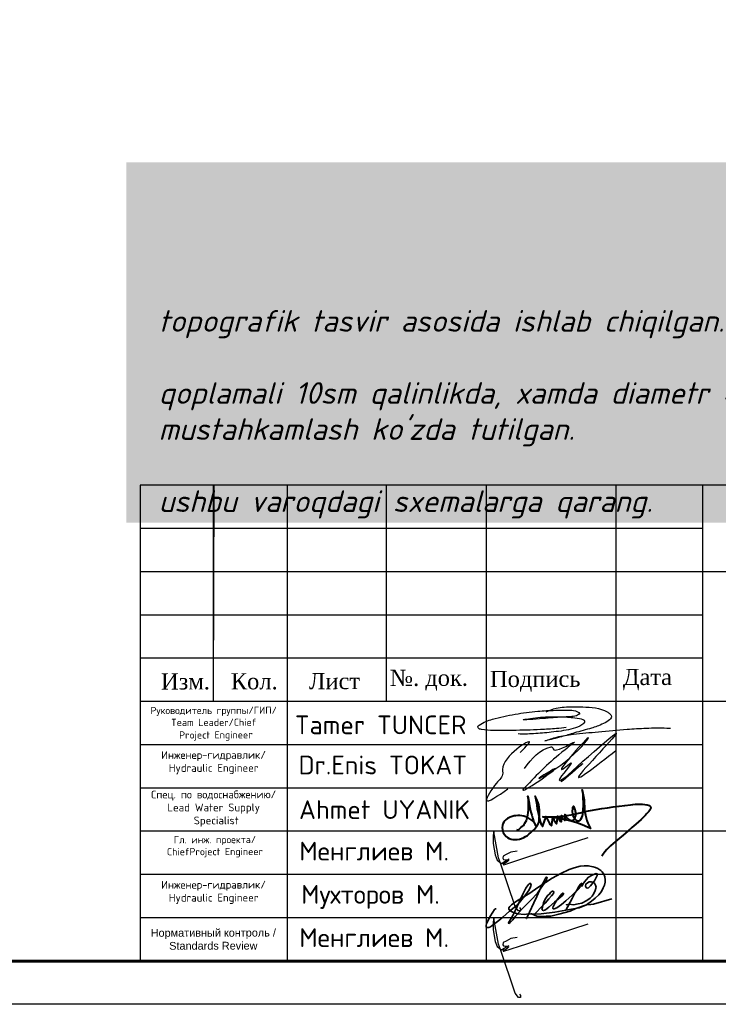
# Model space of a CAD drawing. Header units: inches. Extents: x 656 to 1264, y 0 to 424.
# Tile 5 of 15: x 1048 to 1129, y 0 to 113. Entities that reach past the tile are written whole.
import ezdxf
from ezdxf.enums import TextEntityAlignment as Align

# ---------------------------------------------------------------- set-up
doc = ezdxf.new("R2010")
doc.units = ezdxf.units.IN
doc.header["$MEASUREMENT"] = 0
for name, color, linetype, lineweight in [('0_Ном._пера__7', 7, 'Continuous', 60), ('A-PENCERE', 12, 'Continuous', 20), ('ANTET', 7, 'Continuous', 15), ('cam', 154, 'Continuous', 25), ('KOT', 250, 'Continuous', 18)]:
    doc.layers.add(name, color=color, linetype=linetype, lineweight=lineweight)
doc.layers.add('НВК_сервис', color=7, linetype='Continuous')
doc.styles.add('GOST_R', font='isocpeur.ttf', dxfattribs={"oblique": 15})
doc.styles.get("Standard").update_dxf_attribs({"font": 'arial.ttf'})
doc.styles.add('TimesCr', font='times.ttf')
doc.styles.add('ViTEXT', font='isocpeur.ttf')

# ---------------------------------------------------------------- blocks, each defined once
blk = doc.blocks.new('*U26')
at = {"color": 0, "ltscale": 25}
blk.add_lwpolyline([(-59400, 42000), (0, 42000), (0, 0), (-59400, 0)], close=True, dxfattribs=at)
at = {"color": 0, "lineweight": 60, "ltscale": 25}
blk.add_lwpolyline([(-57400, 41500), (-500, 41500), (-500, 500), (-57400, 500)], close=True, dxfattribs=at)
blk = doc.blocks.new('A$Cb6e3b2d1')
at = {"color": 172, "lineweight": -3}
for points in [[(9.42, 3.46), (13.25, 6.58), (13.32, 6.59), (13.67, 6.14), (14.02, 6.12), (16.66, 7.26), (15.28, 6.15), (9.77, 1), (9.25, 0.43), (13.86, 3.44), (11.71, 2.18), (15.99, 4.97), (18.6, 7.87), (14.99, 3.39), (16.14, 4.24), (14.42, 1.78), (17.85, 4.17), (14.99, 1.72), (22.66, 8.52), (17.24, 2.25), (22.59, 6.03)], [(8.8, 5.75), (10.13, 7.23), (6.25, 3.31), (6.27, 2.75), (5.38, 1.31), (3.95, -1.17), (7.01, 0.5)]]:
    blk.add_spline(points, degree=3, dxfattribs=at)
blk = doc.blocks.new('ahm')
at = {"layer": 'KOT', "color": 0, "lineweight": 40}
for points in [[(-30.891, 684.39), (-30.882, 684.47), (-30.882, 684.503), (-30.872, 684.476), (-30.866, 684.463), (-30.857, 684.45), (-30.845, 684.434), (-30.832, 684.418, 0.597033), (-30.817, 684.42), (-30.816, 684.44), (-30.816, 684.456), (-30.816, 684.485), (-30.817, 684.508), (-30.818, 684.514), (-30.809, 684.492), (-30.8, 684.476), (-30.789, 684.458), (-30.782, 684.45, 0.009614), (-30.769, 684.437, 0.818111), (-30.761, 684.442), (-30.76, 684.475), (-30.76, 684.498), (-30.761, 684.523), (-30.762, 684.53), (-30.748, 684.503), (-30.74, 684.492), (-30.73, 684.479), (-30.722, 684.469), (-30.713, 684.462), (-30.696, 684.448, 0.440313), (-30.607, 684.461, 0.202241), (-30.587, 684.565, 0.021645), (-30.601, 684.621, -0.063307), (-30.611, 684.654, 0.796723), (-30.639, 684.648, 0.029794), (-30.644, 684.572, 0.154488), (-30.604, 684.466, 0.028745), (-30.582, 684.438, 0.497495), (-30.506, 684.457, 0.153338), (-30.469, 684.568), (-30.466, 684.623, 0.025787), (-30.465, 684.78, 0.017451), (-30.473, 684.885, 0.070147), (-30.485, 684.93), (-30.472, 684.875, -0.055645), (-30.447, 684.662, 0.131674), (-30.347, 684.304), (-30.397, 684.327, 0.101608), (-31.121, 684.493), (-31.045, 684.493, 0.075714), (-30.441, 684.581, -0.015793), (-29.703, 684.689, -0.115625), (-29.395, 684.676, -0.471072), (-29.391, 684.6, -0.028714), (-29.53, 684.449), (-29.614, 684.374), (-29.679, 684.319), (-29.747, 684.264), (-29.822, 684.197), (-29.914, 684.12), (-29.984, 684.063), (-30.023, 684.026), (-30.055, 683.996), (-30.084, 683.963), (-30.117, 683.925), (-30.156, 683.871), (-30.163, 683.855)], [(-31.543, 684.287, 0.357556), (-31.508, 684.29), (-31.473, 684.319), (-31.434, 684.353), (-31.419, 684.37), (-31.408, 684.391), (-31.386, 684.436), (-31.373, 684.475), (-31.364, 684.52), (-31.357, 684.561), (-31.354, 684.599), (-31.351, 684.635), (-31.351, 684.67), (-31.351, 684.711, 0.03743), (-31.36, 684.829), (-31.343, 684.713), (-31.335, 684.669), (-31.325, 684.619), (-31.313, 684.57), (-31.298, 684.52), (-31.284, 684.475), (-31.271, 684.43, 0.076982), (-31.229, 684.34), (-31.211, 684.358, 0.226361), (-31.18, 684.452), (-31.174, 684.531, 0.155576), (-31.245, 684.827), (-31.231, 684.771), (-31.223, 684.721), (-31.217, 684.676), (-31.21, 684.63), (-31.204, 684.599), (-31.196, 684.561), (-31.185, 684.509), (-31.175, 684.467), (-31.162, 684.42), (-31.145, 684.371, 0.05927), (-31.133, 684.346, 0.296345), (-31.125, 684.342, 0.327015), (-31.119, 684.349, -0.058736), (-31.11, 684.38, 0.029075), (-31.069, 684.496), (-31.051, 684.458), (-31.033, 684.426), (-31.016, 684.398), (-30.999, 684.367), (-30.991, 684.357, 0.478598), (-30.976, 684.358, 0.303641), (-30.975, 684.37), (-30.969, 684.405), (-30.962, 684.451), (-30.96, 684.484), (-30.959, 684.492), (-30.942, 684.447), (-30.937, 684.431), (-30.928, 684.417), (-30.921, 684.405), (-30.916, 684.396), (-30.91, 684.389, 0.497092), (-30.891, 684.39, -0.52669)], [(-31.229, 684.34, 0.204076), (-31.322, 684.457, 0.030149), (-31.393, 684.494, 0.10317), (-31.523, 684.513, 0.0941), (-31.646, 684.49, 0.092543), (-31.733, 684.43, 0.166782), (-31.776, 684.321, 0.247289), (-31.713, 684.176, -3.974787)], [(-31.713, 684.176, 0.15797), (-31.604, 684.124, 0.200345), (-31.339, 684.216, 0.025761), (-31.256, 684.292, 0.055607), (-31.194, 684.381, -0.113379)]]:
    blk.add_lwpolyline(points, format="xyb", dxfattribs=at)
blk = doc.blocks.new('A$C5922ce17')
at = {"color": 172, "lineweight": -3, "xscale": 8.934458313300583, "yscale": 8.934458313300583, "zscale": 8.934458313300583, "rotation": 359.9840795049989}
blk.add_blockref('ahm', (286.35, -6112.1), dxfattribs=at)
blk = doc.blocks.new('TT imza')
at = {"layer": 'A-PENCERE', "color": 5, "lineweight": 30}
for points in [[(31392.5, -15598.8), (31353.9, -15602.6), (31291.4, -15606.5), (31182.2, -15609.8), (31106.1, -15609.8), (31059.1, -15606.1), (31047, -15600.1), (31045.2, -15594), (31049.8, -15589.1), (31103.2, -15566), (31191.9, -15546.1), (31280.3, -15534.2), (31350, -15530.6), (31406.3, -15530), (31437, -15536.6), (31444.9, -15542.9), (31432.4, -15551.8), (31408.6, -15555.8), (31340.8, -15559.8), (31299.6, -15563.3), (31223, -15567.7), (31280.8, -15559.3), (31353.6, -15556), (31411.2, -15558.6), (31444.3, -15563.5), (31464.6, -15573.4), (31461.5, -15581.5), (31445.5, -15593), (31410.8, -15604.7), (31333.3, -15616.8), (31264.4, -15622.9), (31232.8, -15624), (31203.8, -15623.7)], [(31313.6, -15536.5), (31352.5, -15522.1), (31384.8, -15518.1), (31457.1, -15517.5), (31552.7, -15536.8), (31563.9, -15545), (31569, -15551.6), (31539, -15582.5), (31491.2, -15600.8), (31424.6, -15619.7), (31373.9, -15634.5), (31308.4, -15651.1)], [(31308.4, -15651.1), (31355.6, -15636), (31420.3, -15624.8), (31518.6, -15615.1), (31631.5, -15605.2), (31706.4, -15600.7), (31787.4, -15600.4), (31801.7, -15601.5)]]:
    blk.add_spline(points, degree=3, dxfattribs=at)
blk = doc.blocks.new('МАРУФ')
at = {"color": 5, "lineweight": 35}
for points in [[(-1057, -156), (-1069, -154), (-1078, -158), (-1084, -167), (-1109, -202), (-1153, -274), (-1186, -345), (-1199, -375), (-1204, -394), (-1204, -412), (-1198, -425), (-1188, -429), (-1163, -427), (-1141, -416), (-1116, -398), (-1019, -323), (-961, -275), (-865, -191), (-750, -98), (-643, 36), (-581, 123), (-558, 164), (-552, 187), (-553, 201), (-558, 214), (-568, 215), (-579, 209), (-587, 200), (-605, 181), (-617, 161), (-629, 145), (-642, 114), (-671, 56), (-783, -186), (-811, -243), (-835, -287), (-863, -333), (-881, -360), (-881, -360), (-875, -367), (-856, -354), (-817, -313), (-777, -261), (-671, -146), (-554, -27), (-459, 74), (-409, 144), (-335, 245), (-326, 260), (-321, 281), (-318, 302), (-324, 307), (-338, 299), (-351, 273), (-366, 243), (-377, 224), (-393, 189), (-427, 112), (-468, 26), (-510, -70), (-575, -203), (-607, -276), (-620, -296), (-586, -229), (-521, -232), (-403, -227), (-206, -206), (-45, -174), (149, -140), (256, -98), (326, -42), (380, 0), (434, 49), (470, 96), (498, 150), (517, 191), (525, 233), (527, 268), (520, 312), (506, 348), (483, 384), (464, 400), (418, 432), (383, 447), (353, 456), (280, 470), (221, 470), (162, 466), (75, 443), (3, 417), (-121, 357), (-243, 289), (-454, 155), (-570, 73), (-741, -30), (-794, -64), (-838, -96), (-861, -120), (-873, -141), (-875, -159), (-855, -183), (-797, -214), (-745, -227), (-650, -236), (-586, -229), (-502, -231), (-464, -196), (-419, -146), (-346, -71), (-294, -8), (-255, 34), (-225, 70), (-222, 91), (-225, 99), (-239, 102), (-258, 92), (-267, 81), (-285, 59), (-306, 42), (-348, -15), (-371, -70), (-387, -133), (-394, -164), (-385, -177), (-369, -180), (-342, -169), (-293, -131), (-212, -59), (-88, 45), (-78, 69), (-89, 77), (-103, 63), (-124, 39), (-176, -28), (-201, -67), (-215, -95), (-229, -121), (-233, -140), (-229, -153), (-215, -155), (-177, -139), (-111, -91), (-47, -41), (47, 41), (131, 125), (179, 174), (193, 200), (185, 216), (162, 200), (134, 157), (116, 110), (89, 83), (45, -4), (-45, -174), (0, -89), (-38, -96), (0, -89), (66, -95), (133, -85), (186, -71), (259, -35), (307, -2), (338, 29), (362, 67), (381, 112), (394, 161), (386, 190), (371, 217), (352, 231), (328, 237), (295, 235), (268, 224), (247, 204), (239, 173), (250, 153), (264, 143), (283, 152), (311, 177), (369, 254), (408, 327), (410, 339), (410, 353), (397, 357), (382, 353), (360, 345), (336, 336), (284, 304), (249, 268), (226, 236), (203, 203), (193, 177), (193, 200)], [(623, -9), (356, -86), (319, -91), (256, -98), (99, -149), (15, -191), (-146, -234), (-262, -261), (-333, -264), (-426, -269), (-468, -264), (-544, -230), (-554, -230)]]:
    blk.add_lwpolyline(points, dxfattribs=at)

msp = doc.modelspace()

# ---------------------------------------------------------------- linework, layer by layer
at = {"color": 7}
for p, q in [((1061.843, 59.52), (1061.843, 4.52)), ((1246.843, 59.52), (1061.843, 59.52)), ((1070.343, 34.52), (1070.343, 59.52)), ((1078.843, 59.52), (1078.843, 4.52)), ((1090.343, 34.52), (1090.343, 59.52)), ((1101.843, 59.52), (1101.843, 4.52)), ((1116.843, 59.52), (1116.843, 4.52)), ((1126.843, 59.52), (1126.843, 4.52)), ((1126.843, 54.52), (1061.843, 54.52)), ((1246.843, 49.52), (1061.843, 49.52)), ((1126.843, 44.52), (1061.843, 44.52)), ((1126.843, 39.52), (1061.843, 39.52)), ((1246.843, 34.52), (1061.843, 34.52)), ((1126.843, 29.52), (1061.843, 29.52)), ((1126.843, 24.52), (1061.843, 24.52)), ((1198.843, 19.52), (1061.843, 19.52)), ((1126.843, 14.52), (1061.843, 14.52)), ((1126.843, 9.52), (1061.843, 9.52)), ((1061.843, 4.52), (1246.843, 4.52)), ((1061.843, 4.52), (1246.843, 4.52))]:
    msp.add_line(p, q, dxfattribs=at)
at = {"color": 7, "lineweight": 25, "flags": 128}
msp.add_lwpolyline([(1070.375, 59.52), (1070.304, 35.599)], dxfattribs=at)
at = {"color": 5, "lineweight": 30}
for points in [[(1105.696, 10.708), (1105.821, 10.519), (1105.821, 10.312), (1105.583, 10.312), (1105.201, 10.824), (1103.483, 15.848), (1103.273, 16.462), (1102.731, 19.442), (1102.639, 19.073), (1102.639, 18.124), (1102.87, 16.782), (1103.128, 16.203), (1103.614, 15.806), (1103.922, 16.002), (1104.184, 16.169), (1104.415, 16.176), (1104.415, 16.13), (1104.282, 15.975), (1103.951, 15.787), (1103.821, 15.787), (1103.799, 15.749), (1103.799, 15.704), (1103.824, 15.675), (1103.898, 15.661), (1106.56, 16.524), (1113.618, 18.805)], [(1105.42, 17.24), (1104.686, 17.122), (1104.139, 16.83), (1103.806, 16.652), (1103.774, 16.412), (1103.854, 16.28), (1104.054, 16.234), (1104.321, 16.234), (1104.514, 16.336)], [(1105.696, 0.708), (1105.821, 0.519), (1105.821, 0.312), (1105.583, 0.312), (1105.201, 0.824), (1103.483, 5.848), (1103.273, 6.462), (1102.731, 9.442), (1102.639, 9.073), (1102.639, 8.124), (1102.87, 6.782), (1103.128, 6.203), (1103.614, 5.806), (1103.922, 6.002), (1104.184, 6.169), (1104.415, 6.176), (1104.415, 6.13), (1104.282, 5.975), (1103.951, 5.787), (1103.821, 5.787), (1103.799, 5.749), (1103.799, 5.704), (1103.824, 5.675), (1103.898, 5.661), (1106.56, 6.524), (1113.618, 8.805)], [(1105.42, 7.24), (1104.686, 7.122), (1104.139, 6.83), (1103.806, 6.652), (1103.774, 6.412), (1103.854, 6.28), (1104.054, 6.234), (1104.321, 6.234), (1104.514, 6.336)]]:
    msp.add_lwpolyline(points, dxfattribs=at)

# ---------------------------------------------------------------- block references
at = {"xscale": 0.01, "yscale": 0.01, "zscale": 0.01}
msp.add_blockref('*U26', (1251.843, -0.48), dxfattribs=at)
at = {"color": 5, "lineweight": 30, "xscale": 0.007950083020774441, "yscale": 0.007950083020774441, "zscale": 0.007950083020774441}
msp.add_blockref('МАРУФ', (1111.416, 11.793), dxfattribs=at)
at = {"layer": 'ANTET', "xscale": 0.8, "yscale": 0.8, "zscale": 0.8}
for name, p in [('A$Cb6e3b2d1', (1098.737, 24.033)), ('A$C5922ce17', (1100.382, 18.354))]:
    msp.add_blockref(name, p, dxfattribs=at)
at = {"layer": 'cam', "lineweight": -3, "xscale": 0.02942720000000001, "yscale": 0.02942720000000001, "zscale": 0.02942720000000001}
msp.add_blockref('TT imza', (187.307, 490.536), dxfattribs=at)

# ---------------------------------------------------------------- texts
at = {"color": 0, "insert": (1061.496, 75.648), "char_height": 2.5, "width": 165.46953, "attachment_point": 4, "style": 'GOST_R', "bg_fill": 1, "box_fill_scale": 1.5, "bg_fill_color": 7, "bg_fill_true_color": 16777215, "bg_fill_transparency": 0}
msp.add_mtext("\\A1;\\pi70.14121,l2.49965;{\\H1.4x;ESLATMA\\P\\pi80.23512;\\P\\pi0,l0;\\H0.71429x;1.^IHududni obodonlashtirish rejasi }miqyosi M1:500 topografik tasvir asosida ishlab chiqilgan.\\P2.^IObodonlashtirish loyihasida asosiy yo'llar beton qoplamali 10sm qalinlikda, xamda diametr 4mm katakligi 150x150mm bo'lgan kompozit armatura to'r bilan mustahkamlash ko'zda tutilgan.\\P3.^IYo'llarning nishabligi lotok tomonga bajarilishi lozim, ushbu varoqdagi sxemalarga qarang.", dxfattribs=at)
at = {"layer": '0_Ном._пера__7', "linetype": 'Continuous', "lineweight": 0, "char_height": 1.86945, "attachment_point": 2, "rotation": 0.12626}
for s, insert in [('{\\fTimes New Roman|b0|i0|c204|p22;Изм.}', (1067.092, 37.784)), ('\\A1;{\\fTimes New Roman|b0|i0|c204|p22;Кол.}', (1075.037, 37.805)), ('{\\fTimes New Roman|b0|i0|c204|p22;Лист}', (1084.314, 37.823)), ('\\A1;{\\fTimes New Roman|b0|i0|c204|p22;№. док.}', (1095.218, 38.199)), ('{\\fTimes New Roman|b0|i0|c204|p22;Подпись}', (1107.511, 38.08)), ('{\\fTimes New Roman|b0|i0|c204|p22;Дата}', (1120.472, 38.304))]:
    msp.add_mtext(s, dxfattribs=dict(at, insert=insert))
at = {"layer": '0_Ном._пера__7', "linetype": 'Continuous', "lineweight": 0, "char_height": 0.9, "width": 16.80741, "attachment_point": 2, "rotation": 0.12626}
for s, insert in [('{\\fISOCPEUR|b0|i0|c204|p34;\\H0.92308x;Руководитель группы/ГИП\\fISOCPEUR|b0|i0|c0|p34;/\\P\\fISOCPEUR|b0|i0|c204|p34;Team Leader/Chief\\fISOCPEUR|b0|i0|c0|p34;\\P\\fISOCPEUR|b0|i0|c204|p34; Project Enginee\\H1.08333x;r}', (1070.354, 33.918)), ('{\\fISOCPEUR|b0|i0|c204|p34;Инженер-гидравлик\\fISOCPEUR|b0|i0|c0|p34;/\\P\\fISOCPEUR|b0|i0|c204|p34;Hydraulic Engineer}', (1070.342, 28.798)), ('{\\fISOCPEUR|b0|i0|c204|p34;Спец. по водоснабжению\\fISOCPEUR|b0|i0|c0|p34;/\\P\\fISOCPEUR|b0|i0|c204|p34;Lead Water Supply\\fISOCPEUR|b0|i0|c0|p34;\\P\\fISOCPEUR|b0|i0|c204|p34; Specialist}', (1070.354, 24.231)), ('{\\fISOCPEUR|b0|i0|c204|p34;\\H0.92308x;Гл\\fISOCPEUR|b0|i0|c0|p34;. \\fISOCPEUR|b0|i0|c204|p34;инж\\fISOCPEUR|b0|i0|c0|p34;. \\fISOCPEUR|b0|i0|c204|p34;проекта\\fISOCPEUR|b0|i0|c0|p34;/\\P\\fISOCPEUR|b0|i0|c204|p34;ChiefProject Engineer\\H1.08333x;\\P\\pt0.55368;\\fISOCPEUR|b0|i0|c0|p34; }', (1070.492, 18.973)), ('{\\fISOCPEUR|b0|i0|c204|p34;Инженер-гидравлик\\fISOCPEUR|b0|i0|c0|p34;/\\P\\fISOCPEUR|b0|i0|c204|p34;Hydraulic Engineer}', (1070.342, 13.798)), ('\\pt0.55368;Нормативный контроль / Standards Review   ', (1070.313, 8.242))]:
    msp.add_mtext(s, dxfattribs=dict(at, insert=insert))
at = {"layer": 'НВК_сервис', "color": 0, "lineweight": -2, "style": 'ViTEXT'}
for s, p in [('Tamer TUNCER', (1079.726, 31.824)), ('Dr.Enis TOKAT', (1080.157, 27.186)), ('Ahmet UYANIK', (1080.221, 22.028))]:
    msp.add_text(s, height=2.16521, dxfattribs=at).set_placement(p, align=Align.MIDDLE_LEFT)
for p in [(1080.242, 16.146), (1080.242, 6.146)]:
    msp.add_text('Менглиев М.', height=2.16521, dxfattribs=at).set_placement(p)
at = {"layer": 'НВК_сервис', "color": 0, "insert": (1080.458, 13.311), "char_height": 2.16521, "width": 17.97866, "attachment_point": 1, "style": 'TimesCr'}
msp.add_mtext('\\pt1.33203;{\\fISOCPEUR|b0|i0|c204|p34;Мухторов М.}', dxfattribs=at)

doc.saveas('drawing.dxf')
